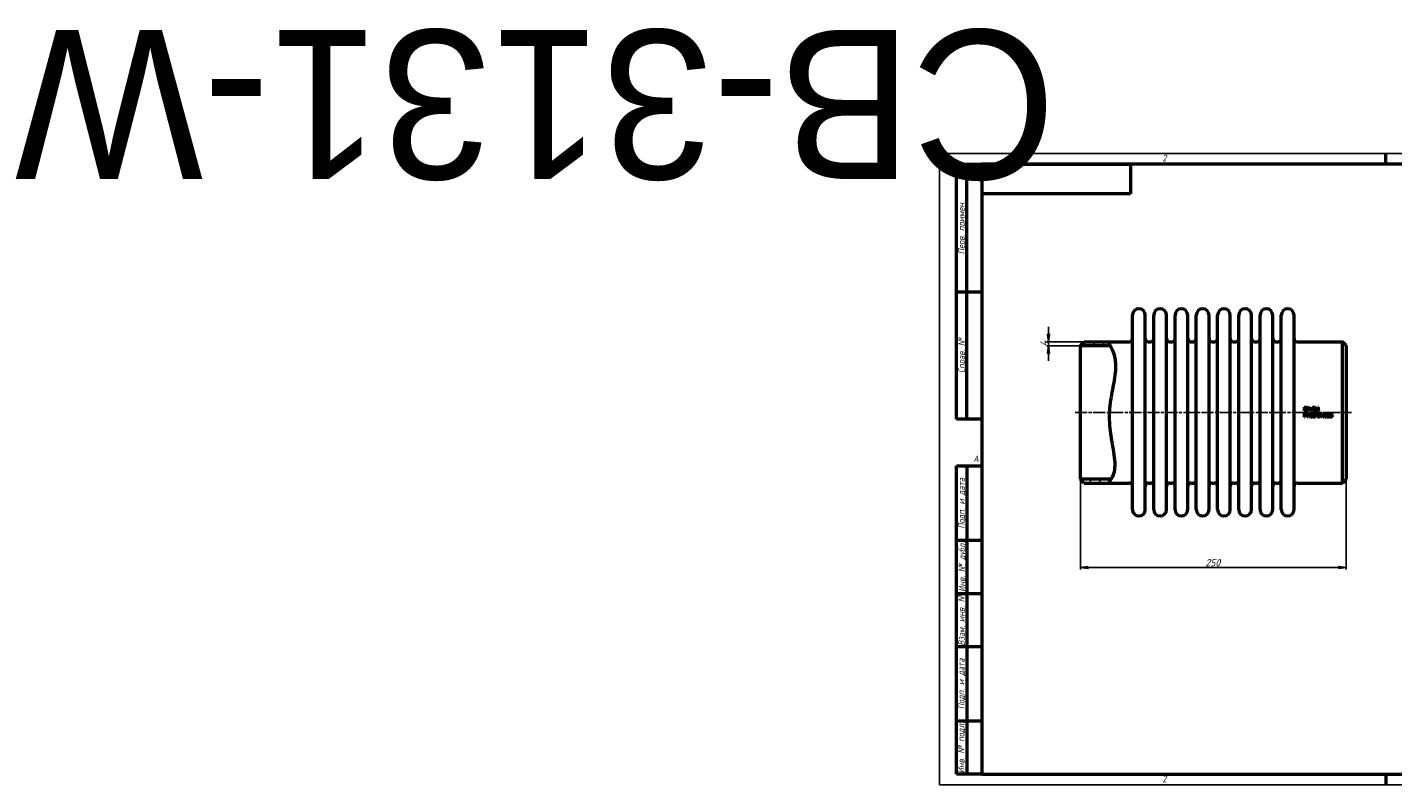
# Model space of a CAD drawing. Header units: millimetres. Extents: x -858 to 5470, y -139 to 713.
# Tile 1 of 4: x -858 to 427, y 0 to 713. Entities that reach past the tile are written whole.
import ezdxf
from ezdxf.enums import TextEntityAlignment as Align

# ---------------------------------------------------------------- set-up
doc = ezdxf.new("R2018")
doc.units = ezdxf.units.MM
doc.header["$LTSCALE"] = 2
doc.linetypes.add('CHAIN', pattern=[0.7087, 0.4724, -0.0591, 0.1181, -0.0591])
for name, color, linetype, lineweight in [('Видимый контур (ГОСТ)', 7, 'Continuous', 50), ('Кромка (ГОСТ)', 7, 'Continuous', 50), ('Обозначение (ГОСТ)', 7, 'Continuous', 25), ('Осевая линия (ГОСТ)', 7, 'Continuous', 25), ('Размер (ГОСТ)', 7, 'Continuous', 25), ('Штриховка (ГОСТ)', 7, 'Continuous', 18), ('Эскизная геометрия (ГОСТ)', 7, 'Continuous', 50)]:
    doc.layers.add(name, color=color, linetype=linetype, lineweight=lineweight)
doc.styles.add('Альтернативный текст (ГОСТ)', font='arial.ttf', dxfattribs={"width": 0.8})
doc.styles.add('Обычный текст (ГОСТ)', font='GOST Common Italic.ttf')
doc.dimstyles.new('Обычный (ГОСТ)', dxfattribs={"dimscale": 2, "dimtxt": 3.5, "dimasz": 3.5, "dimexe": 1, "dimexo": 0, "dimgap": 0.5, "dimtad": 1, "dimtxsty": 'Обычный текст (ГОСТ)', "dimblk": 'Filled-1', "dimcen": 0.09, "dimdle": 15, "dimclrd": 256, "dimclre": 256, "dimclrt": 256, "dimazin": 2, "dimtfac": 0.714286, "dimtdec": 3, "dimtmove": 0, "dimatfit": 3, "dimfxl": 1, "dimtolj": 1, "dimlwd": 25, "dimlwe": 25, "dimarcsym": 0})
pattern_1 = [(45, (0, 0), (-4.49013, 4.49013), [])]

# ---------------------------------------------------------------- blocks, each defined once
blk = doc.blocks.new('Рамки ГОСТ - Рамка')
at = {"layer": 'Кромка (ГОСТ)', "lineweight": 25}
for p, q in [((0, 0), (0, 297)), ((0, 297), (420, 297)), ((420, 297), (420, 0)), ((420, 0), (0, 0))]:
    blk.add_line(p, q, dxfattribs=at)
at = {"layer": 'Кромка (ГОСТ)'}
for p, q in [((210, 292), (210, 297)), ((415, 292), (20, 292)), ((20, 292), (20, 5)), ((415, 5), (415, 292)), ((20, 5), (415, 5)), ((210, 5), (210, 0))]:
    blk.add_line(p, q, dxfattribs=at)
at = {"layer": 'Кромка (ГОСТ)', "char_height": 3.17, "attachment_point": 1, "style": 'Альтернативный текст (ГОСТ)'}
for s, insert, width in [('\\fGOST Common|b0|i1;{\\H3.1700;2}', (105, 296.5), 5.2328), ('\\fGOST Common|b0|i1;{\\H3.1700;1}', (315.02, 296.44), 5.2327), ('\\fGOST Common|b0|i1;{\\H3.1700;A}', (16, 155), 5.1335), ('\\fGOST Common|b0|i1;{\\H3.1700;A}', (416, 148.5), 5.0704), ('\\fGOST Common|b0|i1;{\\H3.1700;2}', (104.99, 4.3), 5.2328), ('\\fGOST Common|b0|i1;{\\H3.1700;1}', (315, 4.14), 6.6287), ('\\fGOST Common|b0|i1;{\\H3.1700;Формат А3}', (370, 4.39), 25.2103)]:
    blk.add_mtext(s, dxfattribs=dict(at, insert=insert, width=width))
blk = doc.blocks.new('ГОСТ - Доп. графы 1')
at = {"layer": 'Эскизная геометрия (ГОСТ)'}
for p, q in [((-12, 0), (-12, 145)), ((-12, 145), (0, 145)), ((-7, 145), (-7, 0)), ((-12, 110), (-7, 110)), ((-7, 110), (0, 110)), ((-12, 85), (-7, 85)), ((-7, 85), (0, 85)), ((-12, 60), (-7, 60)), ((-7, 60), (0, 60)), ((-12, 25), (-7, 25)), ((-7, 25), (0, 25)), ((0, 0), (-12, 0))]:
    blk.add_line(p, q, dxfattribs=at)
at = {"layer": 'Обозначение (ГОСТ)', "char_height": 3.17, "attachment_point": 5, "rotation": 90, "style": 'Альтернативный текст (ГОСТ)'}
for s, insert, width in [('\\fGOST Common|b0|i1;{\\H3.1700;Подп. и дата}', (-9.37, 127.41), 34.7679), ('\\fGOST Common|b0|i1;{\\H3.1700;Инв. № дубл.}', (-8.95, 97.55), 24.8438), ('\\fGOST Common|b0|i1;{\\H3.1700;Взам. инв. №}', (-9.58, 72.53), 24.8669), ('\\fGOST Common|b0|i1;{\\H3.1700;Подп. и дата}', (-9.5, 42.47), 35.1486), ('\\fGOST Common|b0|i1;{\\H3.1700;Инв. № подл.}', (-9.5, 12.41), 24.9618)]:
    blk.add_mtext(s, dxfattribs=dict(at, insert=insert, width=width))
at = {"layer": 'Обозначение (ГОСТ)', "lineweight": 30, "flags": 17}
for tag, p in [('Подп._и_дата_2', (-3.53, 127.51)), ('Инв._номер_дубликата', (-3.41, 97.47)), ('Взамен_инв._номера', (-3.46, 72.53)), ('Подп._и_дата_1', (-3.42, 42.35)), ('ИНВЕНТАРНЫЙ_НОМЕР', (-3.33, 12.68))]:
    blk.add_attdef(tag, text='', height=3.17, rotation=90, dxfattribs=at).set_placement(p, align=Align.MIDDLE_CENTER)
blk = doc.blocks.new('ГОСТ - Доп. графы 2')
at = {"layer": 'Эскизная геометрия (ГОСТ)'}
for p, q in [((-12, 0), (-12, 120)), ((-12, 120), (0, 120)), ((-7, 0), (-7, 120)), ((-12, 60), (0, 60)), ((0, 0), (-12, 0))]:
    blk.add_line(p, q, dxfattribs=at)
at = {"layer": 'Обозначение (ГОСТ)', "char_height": 3.17, "attachment_point": 5, "rotation": 90, "style": 'Альтернативный текст (ГОСТ)'}
for s, insert, width in [('\\fGOST Common|b0|i1;{\\H3.1700;Перв. примен.}', (-9.19, 90.05), 60.0143), ('\\fGOST Common|b0|i1;{\\H3.1700;Справ. №}', (-9.1, 30), 59.9357)]:
    blk.add_mtext(s, dxfattribs=dict(at, insert=insert, width=width))
at = {"layer": 'Обозначение (ГОСТ)', "lineweight": 30, "flags": 17}
for tag, p in [('Первичная_применяемость', (-3.65, 90.03)), ('Справочный_номер', (-3.55, 30.02))]:
    blk.add_attdef(tag, text='', height=3.17, rotation=90, dxfattribs=at).set_placement(p, align=Align.MIDDLE_CENTER)
blk = doc.blocks.new('ГОСТ - Доп. графы 3')
at = {"layer": 'Эскизная геометрия (ГОСТ)'}
for p, q in [((0, 0), (70, 0)), ((70, 0), (70, -14)), ((70, -14), (0, -14))]:
    blk.add_line(p, q, dxfattribs=at)
at = {"layer": 'Обозначение (ГОСТ)', "lineweight": 30}
blk.add_attdef('ОБОЗНАЧЕНИЕ', text='', height=5, rotation=180, dxfattribs=at).set_placement((34.94, -6.97), align=Align.MIDDLE_CENTER)
blk = doc.blocks.new('Filled-1')
at = {"color": 0}
for p, q in [((0, 0), (-1, 0.14)), ((-1, 0.14), (-1, -0.14)), ((-1, 0), (0, 0)), ((-1, -0.14), (0, 0))]:
    blk.add_line(p, q, dxfattribs=at)
at = {"color": 0, "flags": 128}
blk.add_lwpolyline([(-1, -0.14), (0, 0), (-1, 0.14), (-1, -0.14)], dxfattribs=at)
at = {"color": 0}
blk.add_solid([(-1, -0.14), (0, 0), (-1, 0.14), (-1, -0.14)], dxfattribs=at)
blk = doc.blocks.new('*D9')
at = {"layer": 'Defpoints', "color": 0, "linetype": 'Continuous', "transparency": 16777216}
for p in [(132.8, 287.4), (382.8, 287.4), (382.8, 204.4)]:
    blk.add_point(p, dxfattribs=at)
at = {"layer": 'Размер (ГОСТ)', "linetype": 'Continuous', "lineweight": 25, "transparency": 16777216}
for p, q in [((132.8, 287.4), (132.8, 202.4)), ((382.8, 287.4), (382.8, 202.4)), ((139.8, 204.4), (375.8, 204.4))]:
    blk.add_line(p, q, dxfattribs=at)
at = {"layer": 'Размер (ГОСТ)', "linetype": 'Continuous', "lineweight": 25, "transparency": 16777216, "xscale": 7, "yscale": 7, "zscale": 7, "rotation": 180}
blk.add_blockref('Filled-1', (132.8, 204.4), dxfattribs=at)
at = {"layer": 'Размер (ГОСТ)', "linetype": 'Continuous', "lineweight": 25, "transparency": 16777216, "xscale": 7, "yscale": 7, "zscale": 7}
blk.add_blockref('Filled-1', (382.8, 204.4), dxfattribs=at)
at = {"layer": 'Размер (ГОСТ)', "linetype": 'Continuous', "lineweight": 25, "transparency": 16777216, "insert": (250.3, 212.4), "char_height": 7, "attachment_point": 1, "style": 'Обычный текст (ГОСТ)'}
blk.add_mtext('\\A1;250', dxfattribs=at)
blk = doc.blocks.new('*D11')
at = {"layer": 'Defpoints', "color": 0, "linetype": 'Continuous', "transparency": 16777216}
for p in [(102.8, 416.9), (132.8, 412.9), (136.3, 416.9)]:
    blk.add_point(p, dxfattribs=at)
at = {"layer": 'Размер (ГОСТ)', "linetype": 'Continuous', "lineweight": 25, "transparency": 16777216}
for p, q in [((102.8, 423.9), (102.8, 430.9)), ((136.3, 416.9), (100.8, 416.9)), ((132.8, 412.9), (100.8, 412.9)), ((102.8, 412.9), (102.8, 416.9)), ((102.8, 405.9), (102.8, 398.9))]:
    blk.add_line(p, q, dxfattribs=at)
at = {"layer": 'Размер (ГОСТ)', "linetype": 'Continuous', "lineweight": 25, "transparency": 16777216, "xscale": 7, "yscale": 7, "zscale": 7}
for p, rotation in [((102.8, 416.9), 270), ((102.8, 412.9), 90)]:
    blk.add_blockref('Filled-1', p, dxfattribs=dict(at, rotation=rotation))
at = {"layer": 'Размер (ГОСТ)', "linetype": 'Continuous', "lineweight": 25, "transparency": 16777216, "insert": (94.8, 412.7), "char_height": 7, "attachment_point": 1, "rotation": 90, "style": 'Обычный текст (ГОСТ)'}
blk.add_mtext('\\A1;4', dxfattribs=at)

msp = doc.modelspace()

# ---------------------------------------------------------------- hatches: boundary and pattern name
at = {"layer": 'Штриховка (ГОСТ)'}
h = msp.add_hatch(dxfattribs=at)
h.set_pattern_fill('ANSI31', color=256, scale=50.8, style=0)
h.set_pattern_definition(pattern_1)
edge = h.paths.add_edge_path()
edge.add_spline(control_points=[(158.716, 416.885), (159.208, 416.14), (159.946, 415.023), (160.949, 413.193), (161.031, 413.041), (161.114, 412.886)], knot_values=[0, 0, 0, 0, 2.73495826, 2.73495826, 2.97386635, 2.97386635, 2.97386635, 2.97386635], degree=3, periodic=0)
edge.add_line((161.114, 412.886), (161.114, 412.885))
edge.add_line((161.114, 412.885), (132.752, 412.885))
edge.add_line((132.752, 412.885), (132.752, 413.385))
edge.add_line((132.752, 413.385), (136.252, 416.885))
edge.add_line((136.252, 416.885), (158.716, 416.885))
h = msp.add_hatch(dxfattribs=at)
h.set_pattern_fill('ANSI31', color=256, scale=50.8, style=0)
h.set_pattern_definition(pattern_1)
edge = h.paths.add_edge_path()
edge.add_line((136.252, 283.885), (132.752, 287.385))
edge.add_line((132.752, 287.385), (132.752, 287.885))
edge.add_line((132.752, 287.885), (161.852, 287.885))
edge.add_line((161.852, 287.885), (161.853, 287.884))
edge.add_spline(control_points=[(161.853, 287.884), (161.445, 287.206), (161.042, 286.628), (159.761, 284.925), (159.134, 284.301), (158.716, 283.885)], knot_values=[36.37170901, 36.37170901, 36.37170901, 36.37170901, 37.79525738, 37.79525738, 41.33557193, 41.33557193, 41.33557193, 41.33557193], degree=3, periodic=0)
edge.add_line((158.716, 283.885), (136.252, 283.885))

# ---------------------------------------------------------------- linework, layer by layer
at = {"layer": 'Видимый контур (ГОСТ)'}
for p, q in [((181.752, 258.885), (181.752, 441.885)), ((193.752, 258.885), (193.752, 441.885)), ((201.752, 258.885), (201.752, 441.885)), ((213.752, 258.885), (213.752, 441.885)), ((221.752, 258.885), (221.752, 441.885)), ((233.752, 258.885), (233.752, 441.885)), ((241.752, 258.885), (241.752, 441.885)), ((253.752, 258.885), (253.752, 441.885)), ((261.752, 258.885), (261.752, 441.885)), ((273.752, 258.885), (273.752, 441.885)), ((281.752, 258.885), (281.752, 441.885)), ((293.752, 258.885), (293.752, 441.885)), ((301.752, 258.885), (301.752, 441.885)), ((313.752, 258.885), (313.752, 441.885)), ((321.752, 258.885), (321.752, 441.885)), ((333.752, 258.885), (333.752, 441.885)), ((132.752, 413.385), (136.252, 416.885)), ((132.752, 412.885), (132.752, 413.385)), ((161.114, 412.885), (132.752, 412.885)), ((132.752, 287.885), (132.752, 412.885)), ((136.252, 416.885), (158.716, 416.885)), ((158.716, 416.885), (178.752, 416.885)), ((196.752, 416.885), (198.752, 416.885)), ((216.752, 416.885), (218.752, 416.885)), ((236.752, 416.885), (238.752, 416.885)), ((256.752, 416.885), (258.752, 416.885)), ((276.752, 416.885), (278.752, 416.885)), ((296.752, 416.885), (298.752, 416.885)), ((316.752, 416.885), (318.752, 416.885)), ((336.752, 416.885), (379.252, 416.885)), ((379.252, 283.885), (379.252, 416.885)), ((382.752, 413.385), (379.252, 416.885)), ((382.752, 413.385), (382.752, 287.385)), ((343.285, 355.279), (343.285, 351.779)), ((343.285, 355.279), (344.082, 355.279)), ((344.091, 351.779), (343.285, 351.779)), ((343.285, 349.516), (344.164, 349.516)), ((343.285, 349.516), (343.285, 346.016)), ((343.75, 352.182), (343.75, 354.876)), ((344.105, 354.876), (343.75, 354.876)), ((343.75, 352.182), (344.105, 352.182)), ((344.136, 349.114), (343.75, 349.114)), ((343.75, 347.718), (343.75, 349.114)), ((343.75, 347.718), (344.068, 347.718)), ((344.144, 347.321), (343.75, 347.321)), ((343.75, 346.016), (343.75, 347.321)), ((345.94, 349.516), (345.94, 346.016)), ((345.94, 349.516), (346.601, 349.516)), ((346.374, 349.034), (347.922, 346.016)), ((346.374, 346.016), (346.374, 349.034)), ((346.55, 355.279), (347.211, 355.279)), ((346.55, 355.279), (346.55, 351.779)), ((346.984, 351.779), (346.55, 351.779)), ((348.01, 346.745), (346.601, 349.516)), ((346.984, 351.779), (346.984, 354.797)), ((346.984, 354.797), (348.532, 351.779)), ((348.62, 352.508), (347.211, 355.279)), ((348.01, 349.516), (348.444, 349.516)), ((348.01, 349.516), (348.01, 346.745)), ((348.444, 346.016), (348.444, 349.516)), ((349.054, 351.779), (348.532, 351.779)), ((348.62, 355.279), (348.62, 352.508)), ((348.62, 355.279), (349.054, 355.279)), ((349.054, 351.779), (349.054, 355.279)), ((349.329, 349.04), (349.329, 348.719)), ((349.965, 348.719), (349.329, 348.719)), ((349.854, 352.448), (349.854, 351.779)), ((349.854, 352.448), (350.416, 352.448)), ((350.416, 351.779), (349.854, 351.779)), ((349.965, 348.719), (349.965, 346.374)), ((350.052, 349.528), (350.416, 349.528)), ((350.416, 351.779), (350.416, 352.448)), ((350.416, 346.374), (350.416, 349.528)), ((351.221, 355.279), (351.221, 351.779)), ((351.221, 355.279), (352.123, 355.279)), ((351.686, 351.779), (351.221, 351.779)), ((351.686, 353.56), (351.686, 354.876)), ((352.149, 354.876), (351.686, 354.876)), ((351.686, 353.56), (352.095, 353.56)), ((351.686, 351.779), (351.686, 353.172)), ((352.219, 353.172), (351.686, 353.172)), ((352.219, 353.172), (353.326, 351.779)), ((353.93, 351.779), (352.685, 353.302)), ((353.93, 351.779), (353.326, 351.779)), ((353.589, 349.082), (353.57, 349.082)), ((353.589, 349.082), (353.589, 349.533)), ((354.165, 355.279), (354.63, 355.279)), ((354.165, 355.279), (354.165, 353.095)), ((354.63, 353.095), (354.63, 355.279)), ((355.909, 349.516), (356.706, 349.516)), ((355.909, 349.516), (355.909, 346.016)), ((356.233, 355.279), (356.233, 353.084)), ((356.233, 355.279), (356.698, 355.279)), ((356.729, 349.114), (356.375, 349.114)), ((356.375, 346.419), (356.375, 349.114)), ((356.698, 353.095), (356.698, 355.279)), ((359.174, 349.516), (359.174, 346.016)), ((359.174, 349.516), (359.835, 349.516)), ((359.608, 349.034), (361.157, 346.016)), ((359.608, 346.016), (359.608, 349.034)), ((361.245, 346.745), (359.835, 349.516)), ((361.245, 349.516), (361.679, 349.516)), ((361.245, 349.516), (361.245, 346.745)), ((361.679, 346.016), (361.679, 349.516)), ((362.563, 349.04), (362.563, 348.719)), ((363.199, 348.719), (362.563, 348.719)), ((363.199, 348.719), (363.199, 346.374)), ((363.287, 349.528), (363.65, 349.528)), ((363.65, 346.374), (363.65, 349.528)), ((364.988, 349.38), (364.988, 348.881)), ((365.014, 348.881), (364.988, 348.881)), ((367.723, 349.516), (367.723, 347.712)), ((367.723, 349.516), (369.643, 349.516)), ((369.643, 349.105), (368.174, 349.105)), ((368.174, 348.172), (368.174, 349.105)), ((369.643, 349.105), (369.643, 349.516)), ((343.75, 346.016), (343.285, 346.016)), ((346.374, 346.016), (345.94, 346.016)), ((348.444, 346.016), (347.922, 346.016)), ((349.329, 346.374), (349.965, 346.374)), ((349.329, 346.374), (349.329, 346.016)), ((351.037, 346.016), (349.329, 346.016)), ((350.416, 346.374), (351.037, 346.374)), ((351.037, 346.016), (351.037, 346.374)), ((356.715, 346.016), (355.909, 346.016)), ((356.375, 346.419), (356.729, 346.419)), ((359.608, 346.016), (359.174, 346.016)), ((361.679, 346.016), (361.157, 346.016)), ((362.563, 346.374), (363.199, 346.374)), ((362.563, 346.374), (362.563, 346.016)), ((364.271, 346.016), (362.563, 346.016)), ((363.65, 346.374), (364.271, 346.374)), ((364.271, 346.016), (364.271, 346.374)), ((364.915, 346.513), (364.915, 346.016)), ((367.073, 346.016), (364.915, 346.016)), ((365.354, 346.422), (367.073, 346.422)), ((367.073, 346.016), (367.073, 346.422)), ((367.578, 346.637), (367.612, 346.637)), ((367.578, 346.637), (367.578, 346.141)), ((132.752, 287.885), (161.852, 287.885)), ((132.752, 287.385), (132.752, 287.885)), ((136.252, 283.885), (132.752, 287.385)), ((136.252, 283.885), (158.716, 283.885)), ((158.716, 283.885), (178.752, 283.885)), ((196.752, 283.885), (198.752, 283.885)), ((216.752, 283.885), (218.752, 283.885)), ((236.752, 283.885), (238.752, 283.885)), ((256.752, 283.885), (258.752, 283.885)), ((276.752, 283.885), (278.752, 283.885)), ((296.752, 283.885), (298.752, 283.885)), ((316.752, 283.885), (318.752, 283.885)), ((336.752, 283.885), (379.252, 283.885)), ((382.752, 287.385), (379.252, 283.885))]:
    msp.add_line(p, q, dxfattribs=at)
for centre, radius, start, end in [((187.752, 441.885), 6, 0, 180), ((207.752, 441.885), 6, 0, 180), ((227.752, 441.885), 6, 0, 180), ((247.752, 441.885), 6, 0, 180), ((267.752, 441.885), 6, 0, 180), ((287.752, 441.885), 6, 0, 180), ((307.752, 441.885), 6, 0, 180), ((327.752, 441.885), 6, 0, 180), ((178.752, 419.885), 3, 270, 0), ((196.752, 419.885), 3, 180, 270), ((198.752, 419.885), 3, 270, 0), ((216.752, 419.885), 3, 180, 270), ((218.752, 419.885), 3, 270, 0), ((236.752, 419.885), 3, 180, 270), ((238.752, 419.885), 3, 270, 0), ((256.752, 419.885), 3, 180, 270), ((258.752, 419.885), 3, 270, 0), ((276.752, 419.885), 3, 180, 270), ((278.752, 419.885), 3, 270, 0), ((296.752, 419.885), 3, 180, 270), ((298.752, 419.885), 3, 270, 0), ((316.752, 419.885), 3, 180, 270), ((318.752, 419.885), 3, 270, 0), ((336.752, 419.885), 3, 180, 270), ((178.752, 280.885), 3, 0, 90), ((196.752, 280.885), 3, 90, 180), ((198.752, 280.885), 3, 0, 90), ((216.752, 280.885), 3, 90, 180), ((218.752, 280.885), 3, 0, 90), ((236.752, 280.885), 3, 90, 180), ((238.752, 280.885), 3, 0, 90), ((256.752, 280.885), 3, 90, 180), ((258.752, 280.885), 3, 0, 90), ((276.752, 280.885), 3, 90, 180), ((278.752, 280.885), 3, 0, 90), ((296.752, 280.885), 3, 90, 180), ((298.752, 280.885), 3, 0, 90), ((316.752, 280.885), 3, 90, 180), ((318.752, 280.885), 3, 0, 90), ((336.752, 280.885), 3, 90, 180), ((187.752, 258.885), 6, 180, 0), ((207.752, 258.885), 6, 180, 0), ((227.752, 258.885), 6, 180, 0), ((247.752, 258.885), 6, 180, 0), ((267.752, 258.885), 6, 180, 0), ((287.752, 258.885), 6, 180, 0), ((307.752, 258.885), 6, 180, 0), ((327.752, 258.885), 6, 180, 0)]:
    msp.add_arc(centre, radius, start, end, dxfattribs=at)
for points, knots in [([(158.716, 416.885), (158.716, 416.885), (159.946, 415.023), (162.388, 410.565), (164.425, 406.207), (165.731, 397.911), (165.913, 395.258), (165.706, 385.897), (164.376, 379.355), (162.149, 368.013), (160.781, 361.299), (159.911, 350.424), (159.816, 347.01), (160.087, 336.21), (161.083, 329.58), (163.294, 316.562), (164.748, 309.481), (165.159, 299.873), (164.949, 296.946), (163.516, 290.385), (161.898, 287.766), (159.761, 284.925), (158.716, 283.885), (158.716, 283.885)], [0, 0, 0, 0, 2.73495826, 2.73495826, 7.24431636, 7.24431636, 9.12165561, 9.12165561, 13.33530153, 13.33530153, 17.85692231, 17.85692231, 19.9354747, 19.9354747, 24.4195524, 24.4195524, 30.04905285, 30.04905285, 33.05502681, 33.05502681, 37.79525738, 37.79525738, 41.33557193, 41.33557193, 41.33557193, 41.33557193]), ([(344.068, 347.718), (344.227, 347.718), (344.392, 347.729), (344.558, 347.772), (344.619, 347.79), (344.733, 347.855), (344.776, 347.888), (344.814, 347.928)], [0, 0, 0, 0, 0.0478013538, 0.0478013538, 0.0594945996, 0.0594945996, 0.0679520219, 0.0679520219, 0.0679520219, 0.0679520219]), ([(344.082, 355.279), (344.35, 355.279), (344.635, 355.263), (344.96, 355.178), (345.158, 355.118), (345.336, 355.001)], [0, 0, 0, 0, 0.080254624, 0.080254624, 0.119158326, 0.119158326, 0.119158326, 0.119158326]), ([(345.33, 352.06), (345.166, 351.957), (344.989, 351.878), (344.687, 351.814), (344.479, 351.779), (344.091, 351.779)], [0, 0, 0, 0, 0.0581993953, 0.0581993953, 0.0924749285, 0.0924749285, 0.0924749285, 0.0924749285]), ([(345.029, 354.666), (344.911, 354.736), (344.784, 354.788), (344.56, 354.844), (344.396, 354.876), (344.105, 354.876)], [0, 0, 0, 0, 0.0413881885, 0.0413881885, 0.0694250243, 0.0694250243, 0.0694250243, 0.0694250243]), ([(344.105, 352.182), (344.284, 352.182), (344.473, 352.194), (344.687, 352.24), (344.771, 352.259), (344.942, 352.333), (345.009, 352.37), (345.072, 352.414)], [0, 0, 0, 0, 0.0536482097, 0.0536482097, 0.0657736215, 0.0657736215, 0.0743657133, 0.0743657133, 0.0743657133, 0.0743657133]), ([(344.76, 348.98), (344.689, 349.027), (344.611, 349.059), (344.397, 349.109), (344.236, 349.114), (344.136, 349.114)], [0, 0, 0, 0, 0.0254354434, 0.0254354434, 0.0660821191, 0.0660821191, 0.0660821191, 0.0660821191]), ([(345.191, 347.684), (345.076, 347.571), (344.943, 347.485), (344.689, 347.382), (344.498, 347.321), (344.144, 347.321)], [0, 0, 0, 0, 0.0485129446, 0.0485129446, 0.0820778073, 0.0820778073, 0.0820778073, 0.0820778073]), ([(344.164, 349.516), (344.337, 349.516), (344.526, 349.505), (344.792, 349.442), (344.937, 349.398), (345.08, 349.298)], [0, 0, 0, 0, 0.0517098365, 0.0517098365, 0.0816625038, 0.0816625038, 0.0816625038, 0.0816625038]), ([(345.012, 348.447), (345.012, 348.546), (344.998, 348.646), (344.94, 348.787), (344.914, 348.832), (344.845, 348.915), (344.805, 348.95), (344.76, 348.98)], [0, 0, 0, 0, 0.0296802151, 0.0296802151, 0.0457411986, 0.0457411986, 0.0620622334, 0.0620622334, 0.0620622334, 0.0620622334]), ([(344.814, 347.928), (344.876, 347.99), (344.926, 348.06), (344.988, 348.21), (345.012, 348.306), (345.012, 348.447)], [0, 0, 0, 0, 0.0262330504, 0.0262330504, 0.0487195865, 0.0487195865, 0.0487195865, 0.0487195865]), ([(345.56, 353.532), (345.56, 353.729), (345.536, 353.931), (345.428, 354.23), (345.372, 354.336), (345.222, 354.525), (345.132, 354.603), (345.029, 354.666)], [0, 0, 0, 0, 0.059327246, 0.059327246, 0.095371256, 0.095371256, 0.13152675, 0.13152675, 0.13152675, 0.13152675]), ([(345.072, 352.414), (345.185, 352.491), (345.28, 352.585), (345.442, 352.832), (345.486, 352.965), (345.547, 353.219), (345.56, 353.378), (345.56, 353.532)], [0, 0, 0, 0, 0.041002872, 0.041002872, 0.08846902, 0.08846902, 0.156888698, 0.156888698, 0.156888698, 0.156888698]), ([(345.08, 349.298), (345.187, 349.226), (345.275, 349.136), (345.409, 348.93), (345.441, 348.842), (345.487, 348.672), (345.497, 348.566), (345.497, 348.461)], [0, 0, 0, 0, 0.03850356, 0.03850356, 0.073753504, 0.073753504, 0.125433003, 0.125433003, 0.125433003, 0.125433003]), ([(345.497, 348.461), (345.497, 348.319), (345.474, 348.181), (345.402, 347.99), (345.37, 347.92), (345.287, 347.789), (345.242, 347.734), (345.191, 347.684)], [0, 0, 0, 0, 0.0426989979, 0.0426989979, 0.0613018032, 0.0613018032, 0.0770613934, 0.0770613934, 0.0770613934, 0.0770613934]), ([(346.045, 353.526), (346.045, 353.291), (346.01, 353.061), (345.862, 352.661), (345.773, 352.51), (345.586, 352.263), (345.468, 352.151), (345.33, 352.06)], [0, 0, 0, 0, 0.070491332, 0.070491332, 0.127946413, 0.127946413, 0.193629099, 0.193629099, 0.193629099, 0.193629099]), ([(345.336, 355.001), (345.504, 354.889), (345.645, 354.75), (345.831, 354.471), (345.915, 354.32), (346.024, 353.917), (346.045, 353.721), (346.045, 353.526)], [0, 0, 0, 0, 0.060716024, 0.060716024, 0.100557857, 0.100557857, 0.135454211, 0.135454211, 0.135454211, 0.135454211]), ([(349.329, 349.04), (349.479, 349.04), (349.632, 349.053), (349.838, 349.123), (349.881, 349.155), (349.935, 349.2), (349.962, 349.234), (350.004, 349.308), (350.019, 349.347), (350.042, 349.433), (350.049, 349.48), (350.052, 349.528)], [0, 0, 0, 0, 0.044889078, 0.044889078, 0.074937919, 0.074937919, 0.126916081, 0.126916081, 0.174950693, 0.174950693, 0.230524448, 0.230524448, 0.230524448, 0.230524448]), ([(351.624, 347.554), (351.624, 347.781), (351.641, 348.012), (351.718, 348.399), (351.76, 348.536), (351.86, 348.783), (351.926, 348.905), (352.007, 349.017)], [0, 0, 0, 0, 0.068314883, 0.068314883, 0.118427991, 0.118427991, 0.172242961, 0.172242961, 0.172242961, 0.172242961]), ([(352.01, 346.26), (351.92, 346.354), (351.851, 346.465), (351.754, 346.678), (351.703, 346.811), (351.635, 347.188), (351.624, 347.374), (351.624, 347.554)], [0, 0, 0, 0, 0.0389498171, 0.0389498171, 0.0702687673, 0.0702687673, 0.098070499, 0.098070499, 0.098070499, 0.098070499]), ([(352.007, 349.017), (352.108, 349.159), (352.232, 349.276), (352.47, 349.423), (352.59, 349.485), (352.895, 349.566), (353.044, 349.582), (353.192, 349.582)], [0, 0, 0, 0, 0.052253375, 0.052253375, 0.084012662, 0.084012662, 0.112174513, 0.112174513, 0.112174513, 0.112174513]), ([(352.095, 353.56), (352.215, 353.56), (352.339, 353.57), (352.48, 353.601), (352.539, 353.615), (352.65, 353.675), (352.691, 353.705), (352.727, 353.742)], [0, 0, 0, 0, 0.0360417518, 0.0360417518, 0.0434774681, 0.0434774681, 0.0486223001, 0.0486223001, 0.0486223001, 0.0486223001]), ([(352.106, 347.67), (352.104, 347.637), (352.102, 347.604), (352.1, 347.558), (352.097, 347.518), (352.097, 347.449)], [0, 0, 0, 0, 0.0098890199, 0.0098890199, 0.0138040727, 0.0138040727, 0.0138040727, 0.0138040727]), ([(352.097, 347.449), (352.097, 347.282), (352.109, 347.094), (352.178, 346.813), (352.218, 346.729), (352.264, 346.634), (352.301, 346.574), (352.347, 346.524)], [0, 0, 0, 0, 0.050025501, 0.050025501, 0.086679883, 0.086679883, 0.152619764, 0.152619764, 0.152619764, 0.152619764]), ([(353.13, 349.176), (352.996, 349.176), (352.865, 349.155), (352.636, 349.062), (352.543, 349), (352.385, 348.844), (352.311, 348.745), (352.165, 348.422), (352.124, 348.211), (352.106, 348.007)], [0, 0, 0, 0, 0.040069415, 0.040069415, 0.07409467, 0.07409467, 0.106699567, 0.106699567, 0.151308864, 0.151308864, 0.151308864, 0.151308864]), ([(352.106, 348.007), (352.211, 348.08), (352.323, 348.141), (352.507, 348.209), (352.637, 348.251), (352.835, 348.251)], [0, 0, 0, 0, 0.0383173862, 0.0383173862, 0.0588056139, 0.0588056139, 0.0588056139, 0.0588056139]), ([(352.73, 347.863), (352.621, 347.863), (352.515, 347.846), (352.344, 347.792), (352.238, 347.752), (352.106, 347.67)], [0, 0, 0, 0, 0.0326639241, 0.0326639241, 0.0539150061, 0.0539150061, 0.0539150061, 0.0539150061]), ([(352.123, 355.279), (352.284, 355.279), (352.467, 355.272), (352.657, 355.241), (352.732, 355.229), (352.892, 355.166), (352.954, 355.133), (353.014, 355.095)], [0, 0, 0, 0, 0.0481595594, 0.0481595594, 0.0575171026, 0.0575171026, 0.06407958, 0.06407958, 0.06407958, 0.06407958]), ([(352.704, 354.757), (352.639, 354.8), (352.567, 354.828), (352.434, 354.858), (352.332, 354.876), (352.149, 354.876)], [0, 0, 0, 0, 0.0233658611, 0.0233658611, 0.0408630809, 0.0408630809, 0.0408630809, 0.0408630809]), ([(353.411, 354.329), (353.411, 354.181), (353.389, 354.034), (353.309, 353.836), (353.253, 353.714), (353.069, 353.524), (353.003, 353.47), (352.853, 353.374), (352.771, 353.334), (352.685, 353.302)], [0, 0, 0, 0, 0.0444908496, 0.0444908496, 0.064148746, 0.064148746, 0.0736325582, 0.0736325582, 0.0837659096, 0.0837659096, 0.0837659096, 0.0837659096]), ([(352.926, 354.292), (352.926, 354.379), (352.913, 354.466), (352.865, 354.58), (352.844, 354.621), (352.779, 354.7), (352.744, 354.731), (352.704, 354.757)], [0, 0, 0, 0, 0.0262524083, 0.0262524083, 0.0371007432, 0.0371007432, 0.0464752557, 0.0464752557, 0.0464752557, 0.0464752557]), ([(352.727, 353.742), (352.784, 353.795), (352.827, 353.857), (352.88, 353.975), (352.897, 354.03), (352.921, 354.16), (352.926, 354.226), (352.926, 354.292)], [0, 0, 0, 0, 0.0233097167, 0.0233097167, 0.0387325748, 0.0387325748, 0.0538647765, 0.0538647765, 0.0538647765, 0.0538647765]), ([(353.178, 347.741), (353.125, 347.782), (353.067, 347.812), (352.942, 347.847), (352.843, 347.863), (352.73, 347.863)], [0, 0, 0, 0, 0.0201558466, 0.0201558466, 0.038942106, 0.038942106, 0.038942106, 0.038942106]), ([(352.784, 346.325), (352.868, 346.325), (352.951, 346.339), (353.095, 346.398), (353.153, 346.437), (353.273, 346.554), (353.314, 346.625), (353.368, 346.752), (353.386, 346.821), (353.411, 346.969), (353.416, 347.051), (353.416, 347.131)], [0, 0, 0, 0, 0.025213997, 0.025213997, 0.046771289, 0.046771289, 0.075536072, 0.075536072, 0.105364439, 0.105364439, 0.139427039, 0.139427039, 0.139427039, 0.139427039]), ([(352.835, 348.251), (352.953, 348.251), (353.078, 348.241), (353.243, 348.196), (353.355, 348.162), (353.513, 348.044)], [0, 0, 0, 0, 0.0355173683, 0.0355173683, 0.0513724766, 0.0513724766, 0.0513724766, 0.0513724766]), ([(353.014, 355.095), (353.114, 355.03), (353.199, 354.949), (353.326, 354.764), (353.356, 354.686), (353.401, 354.524), (353.411, 354.426), (353.411, 354.329)], [0, 0, 0, 0, 0.035808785, 0.035808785, 0.067471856, 0.067471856, 0.110771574, 0.110771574, 0.110771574, 0.110771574]), ([(353.57, 349.082), (353.519, 349.109), (353.451, 349.13), (353.349, 349.155), (353.261, 349.176), (353.13, 349.176)], [0, 0, 0, 0, 0.0171329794, 0.0171329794, 0.0266980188, 0.0266980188, 0.0266980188, 0.0266980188]), ([(353.416, 347.131), (353.416, 347.243), (353.405, 347.362), (353.355, 347.509), (353.332, 347.562), (353.261, 347.664), (353.222, 347.705), (353.178, 347.741)], [0, 0, 0, 0, 0.0335308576, 0.0335308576, 0.0465622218, 0.0465622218, 0.0575878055, 0.0575878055, 0.0575878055, 0.0575878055]), ([(353.192, 349.582), (353.265, 349.582), (353.338, 349.578), (353.447, 349.566), (353.518, 349.557), (353.589, 349.533)], [0, 0, 0, 0, 0.0217948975, 0.0217948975, 0.0326491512, 0.0326491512, 0.0326491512, 0.0326491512]), ([(353.513, 348.044), (353.607, 347.974), (353.684, 347.888), (353.803, 347.686), (353.836, 347.584), (353.883, 347.383), (353.893, 347.266), (353.893, 347.151)], [0, 0, 0, 0, 0.03526873, 0.03526873, 0.070425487, 0.070425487, 0.114879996, 0.114879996, 0.114879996, 0.114879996]), ([(353.893, 347.151), (353.893, 346.998), (353.871, 346.848), (353.799, 346.635), (353.763, 346.55), (353.671, 346.396), (353.621, 346.33), (353.564, 346.272)], [0, 0, 0, 0, 0.0458040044, 0.0458040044, 0.067734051, 0.067734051, 0.0862010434, 0.0862010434, 0.0862010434, 0.0862010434]), ([(354.5, 352.029), (354.404, 352.122), (354.331, 352.231), (354.235, 352.462), (354.165, 352.68), (354.165, 353.095)], [0, 0, 0, 0, 0.0401441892, 0.0401441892, 0.0752083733, 0.0752083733, 0.0752083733, 0.0752083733]), ([(355.43, 351.705), (355.249, 351.705), (355.062, 351.726), (354.827, 351.809), (354.753, 351.841), (354.613, 351.928), (354.554, 351.975), (354.5, 352.029)], [0, 0, 0, 0, 0.054226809, 0.054226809, 0.0748286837, 0.0748286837, 0.0927622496, 0.0927622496, 0.0927622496, 0.0927622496]), ([(354.63, 353.095), (354.63, 352.972), (354.636, 352.834), (354.664, 352.667), (354.677, 352.609), (354.723, 352.488), (354.749, 352.437), (354.781, 352.389)], [0, 0, 0, 0, 0.0370760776, 0.0370760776, 0.0505536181, 0.0505536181, 0.0613634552, 0.0613634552, 0.0613634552, 0.0613634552]), ([(354.781, 352.389), (354.823, 352.324), (354.877, 352.27), (355.022, 352.173), (355.105, 352.145), (355.252, 352.11), (355.342, 352.102), (355.43, 352.102)], [0, 0, 0, 0, 0.0232341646, 0.0232341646, 0.0525277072, 0.0525277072, 0.093152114, 0.093152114, 0.093152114, 0.093152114]), ([(355.43, 352.102), (355.561, 352.102), (355.692, 352.122), (355.852, 352.189), (355.91, 352.216), (356.013, 352.299), (356.051, 352.341), (356.082, 352.389)], [0, 0, 0, 0, 0.0394103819, 0.0394103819, 0.0519100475, 0.0519100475, 0.061514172, 0.061514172, 0.061514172, 0.061514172]), ([(356.363, 352.029), (356.262, 351.929), (356.145, 351.852), (355.908, 351.757), (355.732, 351.705), (355.43, 351.705)], [0, 0, 0, 0, 0.0427891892, 0.0427891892, 0.0763815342, 0.0763815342, 0.0763815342, 0.0763815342]), ([(356.082, 352.389), (356.14, 352.477), (356.179, 352.573), (356.212, 352.736), (356.233, 352.86), (356.233, 353.084)], [0, 0, 0, 0, 0.0316186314, 0.0316186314, 0.0500869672, 0.0500869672, 0.0500869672, 0.0500869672]), ([(356.698, 353.095), (356.698, 352.912), (356.684, 352.719), (356.62, 352.442), (356.589, 352.35), (356.493, 352.173), (356.434, 352.096), (356.363, 352.029)], [0, 0, 0, 0, 0.054851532, 0.054851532, 0.085419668, 0.085419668, 0.114728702, 0.114728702, 0.114728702, 0.114728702]), ([(356.706, 349.516), (356.975, 349.516), (357.261, 349.5), (357.585, 349.415), (357.782, 349.355), (357.96, 349.238)], [0, 0, 0, 0, 0.080472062, 0.080472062, 0.118813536, 0.118813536, 0.118813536, 0.118813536]), ([(357.654, 348.904), (357.53, 348.977), (357.398, 349.03), (357.171, 349.084), (357.01, 349.114), (356.729, 349.114)], [0, 0, 0, 0, 0.04316439, 0.04316439, 0.0699499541, 0.0699499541, 0.0699499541, 0.0699499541]), ([(358.184, 347.769), (358.184, 347.972), (358.159, 348.179), (358.046, 348.48), (357.99, 348.583), (357.842, 348.766), (357.754, 348.842), (357.654, 348.904)], [0, 0, 0, 0, 0.060830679, 0.060830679, 0.096206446, 0.096206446, 0.131366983, 0.131366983, 0.131366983, 0.131366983]), ([(357.696, 346.652), (357.81, 346.728), (357.905, 346.823), (358.066, 347.068), (358.109, 347.2), (358.171, 347.452), (358.184, 347.613), (358.184, 347.769)], [0, 0, 0, 0, 0.041038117, 0.041038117, 0.088098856, 0.088098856, 0.158716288, 0.158716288, 0.158716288, 0.158716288]), ([(358.669, 347.763), (358.669, 347.51), (358.629, 347.263), (358.474, 346.881), (358.393, 346.737), (358.198, 346.489), (358.085, 346.383), (357.954, 346.297)], [0, 0, 0, 0, 0.075981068, 0.075981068, 0.123633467, 0.123633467, 0.170461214, 0.170461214, 0.170461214, 0.170461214]), ([(357.96, 349.238), (358.129, 349.126), (358.27, 348.986), (358.459, 348.704), (358.543, 348.549), (358.65, 348.147), (358.669, 347.955), (358.669, 347.763)], [0, 0, 0, 0, 0.060840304, 0.060840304, 0.101934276, 0.101934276, 0.136861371, 0.136861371, 0.136861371, 0.136861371]), ([(362.563, 349.04), (362.713, 349.04), (362.866, 349.053), (363.072, 349.123), (363.116, 349.155), (363.169, 349.2), (363.197, 349.234), (363.238, 349.308), (363.253, 349.347), (363.276, 349.433), (363.283, 349.48), (363.287, 349.528)], [0, 0, 0, 0, 0.044889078, 0.044889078, 0.074937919, 0.074937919, 0.126916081, 0.126916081, 0.174950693, 0.174950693, 0.230524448, 0.230524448, 0.230524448, 0.230524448]), ([(364.915, 346.513), (365.048, 346.638), (365.181, 346.764), (365.42, 346.998), (365.566, 347.142), (365.76, 347.355)], [0, 0, 0, 0, 0.054761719, 0.054761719, 0.100574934, 0.100574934, 0.100574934, 0.100574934]), ([(364.988, 349.38), (365.101, 349.435), (365.25, 349.482), (365.471, 349.542), (365.66, 349.59), (365.885, 349.59)], [0, 0, 0, 0, 0.0375072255, 0.0375072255, 0.058412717, 0.058412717, 0.058412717, 0.058412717]), ([(365.354, 349.074), (365.288, 349.047), (365.224, 349.015), (365.113, 348.947), (365.063, 348.915), (365.014, 348.881)], [0, 0, 0, 0, 0.0214897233, 0.0214897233, 0.0392568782, 0.0392568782, 0.0392568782, 0.0392568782]), ([(365.851, 349.184), (365.765, 349.184), (365.681, 349.174), (365.561, 349.144), (365.468, 349.121), (365.354, 349.074)], [0, 0, 0, 0, 0.0255961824, 0.0255961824, 0.0372496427, 0.0372496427, 0.0372496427, 0.0372496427]), ([(366.279, 347.33), (366.137, 347.175), (365.987, 347.023), (365.81, 346.852), (365.778, 346.822), (365.632, 346.683), (365.482, 346.54), (365.354, 346.422)], [0, 0, 0, 0, 0.063117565, 0.063117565, 0.07391215, 0.07391215, 0.170605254, 0.170605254, 0.170605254, 0.170605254]), ([(365.76, 347.355), (365.936, 347.549), (366.118, 347.763), (366.299, 348.04), (366.358, 348.145), (366.434, 348.38), (366.452, 348.49), (366.452, 348.603)], [0, 0, 0, 0, 0.078700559, 0.078700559, 0.11618289, 0.11618289, 0.147538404, 0.147538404, 0.147538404, 0.147538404]), ([(366.279, 349.043), (366.225, 349.09), (366.163, 349.124), (366.042, 349.165), (365.963, 349.184), (365.851, 349.184)], [0, 0, 0, 0, 0.0215473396, 0.0215473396, 0.0383585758, 0.0383585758, 0.0383585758, 0.0383585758]), ([(365.885, 349.59), (366.048, 349.59), (366.215, 349.568), (366.504, 349.455), (366.598, 349.383), (366.744, 349.242), (366.807, 349.15), (366.878, 348.982), (366.897, 348.916), (366.923, 348.776), (366.929, 348.702), (366.929, 348.629)], [0, 0, 0, 0, 0.049094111, 0.049094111, 0.093179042, 0.093179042, 0.148871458, 0.148871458, 0.182910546, 0.182910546, 0.219067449, 0.219067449, 0.219067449, 0.219067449]), ([(366.452, 348.603), (366.452, 348.689), (366.44, 348.777), (366.397, 348.884), (366.38, 348.921), (366.332, 348.991), (366.307, 349.018), (366.279, 349.043)], [0, 0, 0, 0, 0.0259279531, 0.0259279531, 0.0344993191, 0.0344993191, 0.0412584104, 0.0412584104, 0.0412584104, 0.0412584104]), ([(366.747, 347.928), (366.689, 347.824), (366.621, 347.727), (366.461, 347.53), (366.372, 347.428), (366.279, 347.33)], [0, 0, 0, 0, 0.0355686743, 0.0355686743, 0.0761797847, 0.0761797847, 0.0761797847, 0.0761797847]), ([(366.929, 348.629), (366.929, 348.504), (366.915, 348.379), (366.865, 348.192), (366.827, 348.067), (366.747, 347.928)], [0, 0, 0, 0, 0.0372917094, 0.0372917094, 0.0583369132, 0.0583369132, 0.0583369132, 0.0583369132]), ([(368.415, 347.798), (368.286, 347.798), (368.158, 347.788), (367.992, 347.762), (367.841, 347.738), (367.723, 347.712)], [0, 0, 0, 0, 0.0386521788, 0.0386521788, 0.0504199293, 0.0504199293, 0.0504199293, 0.0504199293]), ([(368.174, 348.172), (368.229, 348.179), (368.285, 348.185), (368.359, 348.188), (368.422, 348.192), (368.491, 348.192)], [0, 0, 0, 0, 0.0168087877, 0.0168087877, 0.0222436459, 0.0222436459, 0.0222436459, 0.0222436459]), ([(368.988, 347.636), (368.937, 347.681), (368.878, 347.714), (368.703, 347.78), (368.558, 347.798), (368.415, 347.798)], [0, 0, 0, 0, 0.0203807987, 0.0203807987, 0.0563145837, 0.0563145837, 0.0563145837, 0.0563145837]), ([(368.491, 348.192), (368.639, 348.192), (368.802, 348.182), (368.977, 348.141), (369.045, 348.123), (369.19, 348.052), (369.248, 348.015), (369.302, 347.973)], [0, 0, 0, 0, 0.0442302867, 0.0442302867, 0.0537365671, 0.0537365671, 0.0606798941, 0.0606798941, 0.0606798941, 0.0606798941]), ([(369.186, 347.131), (369.186, 347.234), (369.175, 347.335), (369.131, 347.45), (369.111, 347.494), (369.052, 347.576), (369.022, 347.608), (368.988, 347.636)], [0, 0, 0, 0, 0.0308028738, 0.0308028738, 0.0412678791, 0.0412678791, 0.0495142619, 0.0495142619, 0.0495142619, 0.0495142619]), ([(369.008, 346.561), (369.066, 346.63), (369.108, 346.709), (369.158, 346.855), (369.186, 346.96), (369.186, 347.131)], [0, 0, 0, 0, 0.0271892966, 0.0271892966, 0.0462469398, 0.0462469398, 0.0462469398, 0.0462469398]), ([(369.302, 347.973), (369.396, 347.903), (369.472, 347.817), (369.584, 347.625), (369.613, 347.54), (369.654, 347.352), (369.663, 347.238), (369.663, 347.128)], [0, 0, 0, 0, 0.035094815, 0.035094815, 0.066758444, 0.066758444, 0.108567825, 0.108567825, 0.108567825, 0.108567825]), ([(369.663, 347.128), (369.663, 346.984), (369.643, 346.841), (369.572, 346.627), (369.538, 346.55), (369.456, 346.409), (369.408, 346.345), (369.354, 346.286)], [0, 0, 0, 0, 0.0433776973, 0.0433776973, 0.0677565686, 0.0677565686, 0.0915910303, 0.0915910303, 0.0915910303, 0.0915910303]), ([(352.781, 345.943), (352.634, 345.943), (352.489, 345.966), (352.305, 346.041), (352.24, 346.072), (352.11, 346.162), (352.057, 346.209), (352.01, 346.26)], [0, 0, 0, 0, 0.0441921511, 0.0441921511, 0.0595899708, 0.0595899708, 0.0719630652, 0.0719630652, 0.0719630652, 0.0719630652]), ([(352.347, 346.524), (352.399, 346.466), (352.459, 346.414), (352.575, 346.358), (352.622, 346.346), (352.695, 346.33), (352.739, 346.325), (352.784, 346.325)], [0, 0, 0, 0, 0.0232314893, 0.0232314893, 0.0387086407, 0.0387086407, 0.0609402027, 0.0609402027, 0.0609402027, 0.0609402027]), ([(353.564, 346.272), (353.471, 346.175), (353.365, 346.097), (353.174, 346.008), (353.101, 345.983), (352.945, 345.95), (352.863, 345.943), (352.781, 345.943)], [0, 0, 0, 0, 0.040103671, 0.040103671, 0.0634815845, 0.0634815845, 0.0883928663, 0.0883928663, 0.0883928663, 0.0883928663]), ([(357.954, 346.297), (357.801, 346.201), (357.637, 346.126), (357.235, 346.029), (356.947, 346.016), (356.715, 346.016)], [0, 0, 0, 0, 0.05429979, 0.05429979, 0.123810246, 0.123810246, 0.123810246, 0.123810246]), ([(356.729, 346.419), (356.908, 346.419), (357.097, 346.431), (357.312, 346.477), (357.396, 346.496), (357.567, 346.57), (357.633, 346.608), (357.696, 346.652)], [0, 0, 0, 0, 0.0536065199, 0.0536065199, 0.0658732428, 0.0658732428, 0.0745144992, 0.0745144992, 0.0745144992, 0.0745144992]), ([(368.494, 345.943), (368.328, 345.943), (368.164, 345.961), (367.872, 346.027), (367.72, 346.071), (367.578, 346.141)], [0, 0, 0, 0, 0.0498693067, 0.0498693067, 0.0896434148, 0.0896434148, 0.0896434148, 0.0896434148]), ([(367.612, 346.637), (367.654, 346.607), (367.711, 346.575), (367.806, 346.527), (367.879, 346.491), (367.989, 346.45)], [0, 0, 0, 0, 0.0155350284, 0.0155350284, 0.027252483, 0.027252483, 0.027252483, 0.027252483]), ([(367.989, 346.45), (368.071, 346.422), (368.157, 346.395), (368.276, 346.367), (368.362, 346.348), (368.503, 346.348)], [0, 0, 0, 0, 0.0258866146, 0.0258866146, 0.0368024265, 0.0368024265, 0.0368024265, 0.0368024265]), ([(369.354, 346.286), (369.265, 346.19), (369.16, 346.116), (368.944, 346.013), (368.857, 345.987), (368.691, 345.952), (368.593, 345.943), (368.494, 345.943)], [0, 0, 0, 0, 0.039138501, 0.039138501, 0.07184037, 0.07184037, 0.117252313, 0.117252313, 0.117252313, 0.117252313]), ([(368.503, 346.348), (368.597, 346.348), (368.689, 346.365), (368.801, 346.408), (368.848, 346.427), (368.941, 346.493), (368.976, 346.525), (369.008, 346.561)], [0, 0, 0, 0, 0.0284161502, 0.0284161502, 0.0359409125, 0.0359409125, 0.041396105, 0.041396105, 0.041396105, 0.041396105])]:
    msp.add_open_spline(points, degree=3, knots=knots, dxfattribs=at)
at = {"layer": 'Осевая линия (ГОСТ)', "linetype": 'CHAIN', "ltscale": 11.993792}
msp.add_line((127.752, 350.385), (387.752, 350.385), dxfattribs=at)

# ---------------------------------------------------------------- block references
ref = msp.add_blockref('ГОСТ - Доп. графы 3', (40, 584), dxfattribs=dict(xscale=2, yscale=2, zscale=2))
lines = msp.add_mtext('CB-3131-W', dxfattribs={"layer": 'Обозначение (ГОСТ)', "insert": (109.884, 570.065), "char_height": 140.2497, "attachment_point": 1, "rotation": 180})
ref.add_attrib('ОБОЗНАЧЕНИЕ', '', (109.884, 570.065)).embed_mtext(lines)
at = {"xscale": 2, "yscale": 2, "zscale": 2}
for name, p in [('Рамки ГОСТ - Рамка', (0, 0)), ('ГОСТ - Доп. графы 2', (40, 344)), ('ГОСТ - Доп. графы 1', (40, 10))]:
    msp.add_blockref(name, p, dxfattribs=at)

# ---------------------------------------------------------------- dimensions: what is measured, and where the dimension line sits
at = {"layer": 'Размер (ГОСТ)', "linetype": 'Continuous', "lineweight": 25}
for base, p1, p2, angle, override, picture, middle in [((102.752, 416.885), (132.752, 412.885), (136.252, 416.885), 90, {"dimgap": 0.5, "dimdec": 2, "dimtol": 0, "dimlim": 0, "dimtp": 0, "dimtm": 0, "dimtdec": 3, "dimtofl": 1, "dimatfit": 1}, '*D11', (102.752, 414.885)), ((382.752, 204.352), (132.752, 287.385), (382.752, 287.385), 180, {"dimgap": 0.5, "dimdec": 2, "dimtol": 0, "dimlim": 0, "dimtp": 0, "dimtm": 0, "dimtdec": 3, "dimtofl": 0, "dimatfit": 1}, '*D9', (257.752, 204.352))]:
    dim = msp.add_linear_dim(base=base, p1=p1, p2=p2, angle=angle, dimstyle='Обычный (ГОСТ)', override=override, dxfattribs=at)
    dim.commit()
    dim.dimension.update_dxf_attribs({"geometry": picture, "text_midpoint": middle, "dimtype": 160})

doc.saveas('drawing.dxf')
